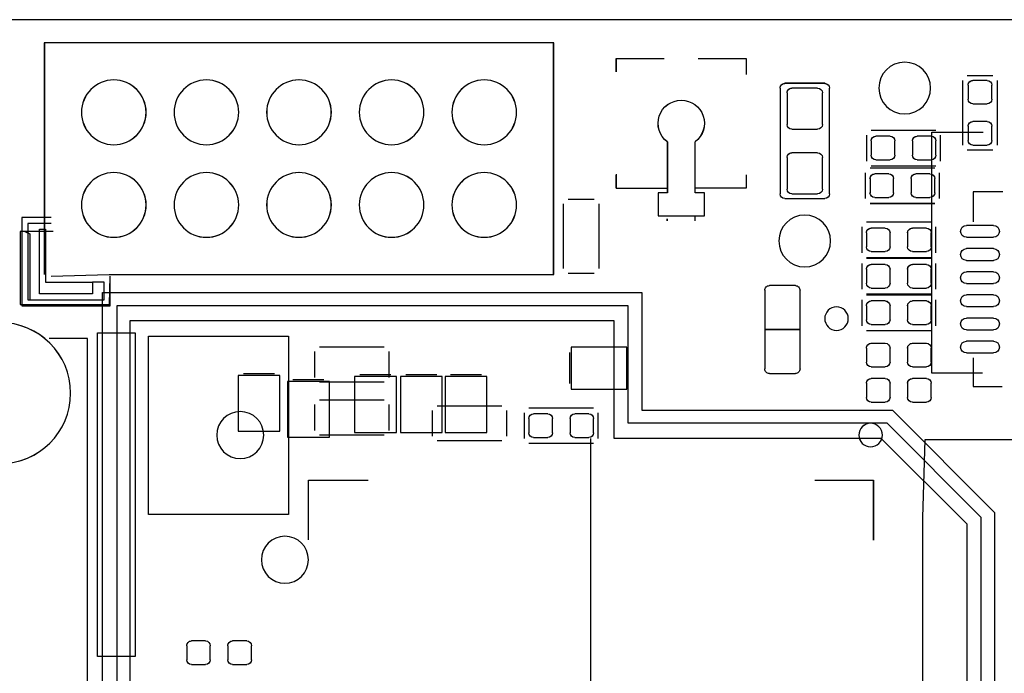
# Model space of a CAD drawing. Header units: inches. Extents: x -2.12 to 5.58, y -1.38 to 1.5.
# Tile 17 of 32: x -1.27 to -0.43, y 0.82 to 1.38. Entities that reach past the tile are written whole.
import ezdxf

# ---------------------------------------------------------------- set-up
doc = ezdxf.new("R2010")
doc.units = ezdxf.units.IN
doc.header["$MEASUREMENT"] = 0
for name, color, linetype in [('INTF_BLUE', 7, 'Continuous'), ('INTF_CYAN', 7, 'Continuous'), ('INTF_GREEN_1', 7, 'Continuous'), ('INTF_GREEN_2', 7, 'Continuous'), ('INTF_GREEN_3', 7, 'Continuous'), ('INTF_MAGENTA', 7, 'Continuous'), ('INTF_MAGENTA_1', 7, 'Continuous'), ('INTF_RED', 7, 'Continuous'), ('INTF_RED_1', 7, 'Continuous'), ('INTF_RED_2', 7, 'Continuous'), ('INTF_RED_3', 7, 'Continuous'), ('INTF_YELLOW_1', 7, 'Continuous'), ('INTF_YELLOW_2', 7, 'Continuous'), ('INTF_YELLOW_3', 7, 'Continuous'), ('WHITE', 7, 'Continuous')]:
    doc.layers.add(name, color=color, linetype=linetype)

# ---------------------------------------------------------------- blocks, each defined once
blk = doc.blocks.new('DDD71C7C7C9CF9294EF7B95702A5EAB48181DBE0$$$B8A4396250C5687B1D31E70758B30729E1AC4426')
at = {"layer": 'INTF_GREEN_2', "color": 3}
blk.add_line((-261.715, -54.15), (-176.714, -54.15), dxfattribs=at)
blk.add_line((-261.715, -54.15), (-176.714, -54.15), dxfattribs=at)
at = {"layer": 'INTF_MAGENTA', "color": 6}
for p, q in [((-212.065, -56.858), (-212.065, -55.461)), ((-211.963, -55.359), (-211.404, -55.359)), ((-211.303, -55.461), (-211.303, -56.858)), ((-208.432, -57.912), (-208.432, -55.626)), ((-208.331, -55.524), (-207.467, -55.524)), ((-207.366, -55.626), (-207.366, -57.912)), ((-210.731, -56.54), (-209.334, -56.54)), ((-210.833, -57.201), (-210.833, -56.642)), ((-209.232, -56.642), (-209.232, -57.201)), ((-211.404, -56.959), (-211.963, -56.959)), ((-209.334, -57.302), (-210.731, -57.302)), ((-210.706, -57.353), (-209.309, -57.353)), ((-210.807, -58.014), (-210.807, -57.455)), ((-209.207, -57.455), (-209.207, -58.014)), ((-212.176, -57.868), (-211.538, -57.868)), ((-211.538, -57.868), (-211.538, -58.514)), ((-207.467, -58.014), (-208.331, -58.014)), ((-209.309, -58.115), (-210.706, -58.115)), ((-210.731, -59.182), (-210.731, -58.623)), ((-210.63, -58.522), (-209.232, -58.522)), ((-209.131, -58.623), (-209.131, -59.182)), ((-209.232, -59.284), (-210.63, -59.284)), ((-210.63, -59.309), (-209.232, -59.309)), ((-210.731, -59.969), (-210.731, -59.411)), ((-209.131, -59.411), (-209.131, -59.969)), ((-209.232, -60.071), (-210.63, -60.071)), ((-210.63, -60.096), (-209.232, -60.096)), ((-210.731, -60.757), (-210.731, -60.198)), ((-209.131, -60.198), (-209.131, -60.757)), ((-209.232, -60.858), (-210.63, -60.858)), ((-211.538, -61.451), (-211.538, -62.071)), ((-211.538, -62.071), (-212.164, -62.071))]:
    blk.add_line(p, q, dxfattribs=at)
for centre, start, end in [((-208.331, -55.626), 90, 180), ((-207.467, -55.626), 360, 90), ((-208.331, -57.912), 180, 270), ((-207.467, -57.912), 270, 0)]:
    blk.add_arc(centre, 0.102, start, end, dxfattribs=at)
at = {"layer": 'INTF_RED_1', "color": 1}
for p, q in [((-233.172, -63.221), (-210.49, -63.221)), ((-210.49, -63.221), (-210.439, -64.897)), ((-210.439, -64.897), (-210.439, -77.47))]:
    blk.add_line(p, q, dxfattribs=at)
at = {"layer": 'WHITE', "color": 7}
for p, q in [((-211.836, -55.461), (-211.531, -55.461)), ((-211.938, -55.867), (-211.938, -55.562)), ((-211.43, -55.562), (-211.43, -55.867)), ((-208.178, -55.626), (-207.62, -55.626)), ((-208.28, -56.413), (-208.28, -55.728)), ((-207.518, -55.728), (-207.518, -56.413)), ((-211.531, -55.969), (-211.836, -55.969)), ((-211.836, -56.35), (-211.531, -56.35)), ((-211.938, -56.756), (-211.938, -56.452)), ((-211.43, -56.452), (-211.43, -56.756)), ((-207.62, -56.515), (-208.178, -56.515)), ((-210.731, -57.074), (-210.731, -56.769)), ((-210.63, -56.667), (-210.325, -56.667)), ((-210.223, -56.769), (-210.223, -57.074)), ((-209.842, -57.074), (-209.842, -56.769)), ((-209.741, -56.667), (-209.436, -56.667)), ((-209.334, -56.769), (-209.334, -57.074)), ((-211.531, -56.858), (-211.836, -56.858)), ((-210.325, -57.175), (-210.63, -57.175)), ((-209.436, -57.175), (-209.741, -57.175)), ((-208.28, -57.81), (-208.28, -57.125)), ((-208.178, -57.023), (-207.62, -57.023)), ((-207.518, -57.125), (-207.518, -57.81)), ((-210.706, -57.887), (-210.706, -57.582)), ((-210.604, -57.48), (-210.299, -57.48)), ((-210.198, -57.582), (-210.198, -57.887)), ((-209.817, -57.887), (-209.817, -57.582)), ((-209.715, -57.48), (-209.41, -57.48)), ((-209.309, -57.582), (-209.309, -57.887)), ((-210.299, -57.988), (-210.604, -57.988)), ((-209.41, -57.988), (-209.715, -57.988)), ((-207.62, -57.912), (-208.178, -57.912)), ((-211.976, -58.593), (-211.392, -58.593)), ((-210.528, -58.649), (-210.223, -58.649)), ((-209.639, -58.649), (-209.334, -58.649)), ((-211.392, -58.847), (-211.976, -58.847)), ((-210.63, -59.055), (-210.63, -58.75)), ((-210.121, -58.75), (-210.121, -59.055)), ((-209.741, -59.055), (-209.741, -58.75)), ((-209.232, -58.75), (-209.232, -59.055)), ((-211.976, -59.093), (-211.392, -59.093)), ((-210.223, -59.157), (-210.528, -59.157)), ((-209.334, -59.157), (-209.639, -59.157)), ((-211.392, -59.347), (-211.976, -59.347)), ((-210.63, -59.842), (-210.63, -59.538)), ((-210.528, -59.436), (-210.223, -59.436)), ((-210.121, -59.538), (-210.121, -59.842)), ((-209.741, -59.842), (-209.741, -59.538)), ((-209.639, -59.436), (-209.334, -59.436)), ((-209.232, -59.538), (-209.232, -59.842)), ((-211.976, -59.593), (-211.392, -59.593)), ((-211.392, -59.847), (-211.976, -59.847)), ((-210.223, -59.944), (-210.528, -59.944)), ((-209.334, -59.944), (-209.639, -59.944)), ((-207.697, -59.892), (-207.135, -59.892)), ((-211.976, -60.091), (-211.392, -60.091)), ((-207.797, -60.842), (-207.797, -59.992)), ((-207.035, -59.992), (-207.035, -60.842)), ((-211.392, -60.345), (-211.976, -60.345)), ((-210.63, -60.63), (-210.63, -60.325)), ((-210.528, -60.223), (-210.223, -60.223)), ((-210.121, -60.325), (-210.121, -60.63)), ((-209.741, -60.63), (-209.741, -60.325)), ((-209.639, -60.223), (-209.334, -60.223)), ((-209.232, -60.325), (-209.232, -60.63)), ((-211.976, -60.592), (-211.392, -60.592)), ((-210.223, -60.731), (-210.528, -60.731)), ((-209.334, -60.731), (-209.639, -60.731)), ((-211.392, -60.846), (-211.976, -60.846)), ((-207.797, -60.842), (-207.035, -60.842)), ((-207.797, -61.692), (-207.797, -60.842)), ((-207.035, -60.842), (-207.797, -60.842)), ((-207.035, -60.842), (-207.035, -61.692)), ((-211.976, -61.092), (-211.392, -61.092)), ((-210.63, -61.544), (-210.63, -61.239)), ((-210.528, -61.138), (-210.223, -61.138)), ((-210.121, -61.239), (-210.121, -61.544)), ((-209.741, -61.544), (-209.741, -61.239)), ((-209.639, -61.138), (-209.334, -61.138)), ((-209.232, -61.239), (-209.232, -61.544)), ((-211.392, -61.346), (-211.976, -61.346)), ((-210.223, -61.646), (-210.528, -61.646)), ((-209.334, -61.646), (-209.639, -61.646)), ((-207.135, -61.792), (-207.697, -61.792)), ((-210.63, -62.306), (-210.63, -62.001)), ((-210.528, -61.9), (-210.223, -61.9)), ((-210.121, -62.001), (-210.121, -62.306)), ((-209.741, -62.306), (-209.741, -62.001)), ((-209.639, -61.9), (-209.334, -61.9)), ((-209.232, -62.001), (-209.232, -62.306)), ((-210.223, -62.408), (-210.528, -62.408)), ((-209.334, -62.408), (-209.639, -62.408)), ((-195.847, -67.564), (-195.542, -67.564)), ((-194.958, -67.564), (-194.653, -67.564)), ((-195.948, -67.97), (-195.948, -67.666)), ((-195.44, -67.666), (-195.44, -67.97)), ((-195.059, -67.97), (-195.059, -67.666)), ((-194.551, -67.666), (-194.551, -67.97)), ((-195.542, -68.072), (-195.847, -68.072)), ((-194.653, -68.072), (-194.958, -68.072))]:
    blk.add_line(p, q, dxfattribs=at)
for centre, radius in [((-210.058, -55.626), 0.559), ((-200.977, -56.15), 0.699), ((-198.977, -56.15), 0.699), ((-196.977, -56.15), 0.699), ((-194.977, -56.15), 0.699), ((-192.977, -56.15), 0.699), ((-200.977, -58.15), 0.699), ((-198.977, -58.15), 0.699), ((-196.977, -58.15), 0.699), ((-194.977, -58.15), 0.699), ((-192.977, -58.15), 0.699), ((-207.899, -58.928), 0.559), ((-208.585, -60.604), 0.254), ((-190.52, -62.213), 1.524), ((-195.707, -63.119), 0.508), ((-209.321, -63.119), 0.254)]:
    blk.add_circle(centre, radius, dxfattribs=at)
for centre, radius, start, end in [((-211.836, -55.562), 0.102, 90, 180), ((-211.531, -55.562), 0.102, 360, 90), ((-208.178, -55.728), 0.102, 90, 180), ((-207.62, -55.728), 0.102, 360, 90), ((-211.836, -55.867), 0.102, 180, 270), ((-211.531, -55.867), 0.102, 270, 0), ((-211.836, -56.452), 0.102, 90, 180), ((-211.531, -56.452), 0.102, 360, 90), ((-208.178, -56.413), 0.102, 180, 270), ((-207.62, -56.413), 0.102, 270, 0), ((-211.836, -56.756), 0.102, 180, 270), ((-211.531, -56.756), 0.102, 270, 0), ((-210.63, -56.769), 0.102, 90, 180), ((-210.325, -56.769), 0.102, 360, 90), ((-209.741, -56.769), 0.102, 90, 180), ((-209.436, -56.769), 0.102, 360, 90), ((-210.63, -57.074), 0.102, 180, 270), ((-210.325, -57.074), 0.102, 270, 0), ((-209.741, -57.074), 0.102, 180, 270), ((-209.436, -57.074), 0.102, 270, 0), ((-208.178, -57.125), 0.102, 90, 180), ((-207.62, -57.125), 0.102, 360, 90), ((-210.604, -57.582), 0.102, 90, 180), ((-210.299, -57.582), 0.102, 360, 90), ((-209.715, -57.582), 0.102, 90, 180), ((-209.41, -57.582), 0.102, 360, 90), ((-208.178, -57.81), 0.102, 180, 270), ((-207.62, -57.81), 0.102, 270, 0), ((-210.604, -57.887), 0.102, 180, 270), ((-210.299, -57.887), 0.102, 270, 0), ((-209.715, -57.887), 0.102, 180, 270), ((-209.41, -57.887), 0.102, 270, 0), ((-211.976, -58.72), 0.127, 90, 270), ((-211.392, -58.72), 0.127, 270, 90), ((-210.528, -58.75), 0.102, 90, 180), ((-210.223, -58.75), 0.102, 360, 90), ((-209.639, -58.75), 0.102, 90, 180), ((-209.334, -58.75), 0.102, 360, 90), ((-211.976, -59.22), 0.127, 90, 270), ((-211.392, -59.22), 0.127, 270, 90), ((-210.528, -59.055), 0.102, 180, 270), ((-210.223, -59.055), 0.102, 270, 0), ((-209.639, -59.055), 0.102, 180, 270), ((-209.334, -59.055), 0.102, 270, 0), ((-210.528, -59.538), 0.102, 90, 180), ((-210.223, -59.538), 0.102, 360, 90), ((-209.639, -59.538), 0.102, 90, 180), ((-209.334, -59.538), 0.102, 360, 90), ((-211.976, -59.721), 0.127, 90, 270), ((-211.392, -59.721), 0.127, 270, 90), ((-210.528, -59.842), 0.102, 180, 270), ((-210.223, -59.842), 0.102, 270, 0), ((-209.639, -59.842), 0.102, 180, 270), ((-209.334, -59.842), 0.102, 270, 0), ((-207.697, -59.992), 0.1, 89.9989, 180.0011), ((-207.135, -59.992), 0.1, 359.9989, 90.0011), ((-211.976, -60.218), 0.127, 90, 270), ((-211.392, -60.218), 0.127, 270, 90), ((-210.528, -60.325), 0.102, 90, 180), ((-210.223, -60.325), 0.102, 360, 90), ((-209.639, -60.325), 0.102, 90, 180), ((-209.334, -60.325), 0.102, 360, 90), ((-211.976, -60.719), 0.127, 90, 270), ((-211.392, -60.719), 0.127, 270, 90), ((-210.528, -60.63), 0.102, 180, 270), ((-210.223, -60.63), 0.102, 270, 0), ((-209.639, -60.63), 0.102, 180, 270), ((-209.334, -60.63), 0.102, 270, 0), ((-211.976, -61.219), 0.127, 90, 270), ((-211.392, -61.219), 0.127, 270, 90), ((-210.528, -61.239), 0.102, 90, 180), ((-210.223, -61.239), 0.102, 360, 90), ((-209.639, -61.239), 0.102, 90, 180), ((-209.334, -61.239), 0.102, 360, 90), ((-210.528, -61.544), 0.102, 180, 270), ((-210.223, -61.544), 0.102, 270, 0), ((-209.639, -61.544), 0.102, 180, 270), ((-209.334, -61.544), 0.102, 270, 0), ((-207.697, -61.692), 0.1, 179.9989, 270.0011), ((-207.135, -61.692), 0.1, 269.9989, 0.0011), ((-210.528, -62.001), 0.102, 90, 180), ((-210.223, -62.001), 0.102, 360, 90), ((-209.639, -62.001), 0.102, 90, 180), ((-209.334, -62.001), 0.102, 360, 90), ((-210.528, -62.306), 0.102, 180, 270), ((-210.223, -62.306), 0.102, 270, 0), ((-209.639, -62.306), 0.102, 180, 270), ((-209.334, -62.306), 0.102, 270, 0), ((-195.847, -67.666), 0.102, 90, 180), ((-195.542, -67.666), 0.102, 360, 90), ((-194.958, -67.666), 0.102, 90, 180), ((-194.653, -67.666), 0.102, 360, 90), ((-195.847, -67.97), 0.102, 180, 270), ((-195.542, -67.97), 0.102, 270, 0), ((-194.958, -67.97), 0.102, 180, 270), ((-194.653, -67.97), 0.102, 270, 0)]:
    blk.add_arc(centre, radius, start, end, dxfattribs=at)
blk = doc.blocks.new('S70CR100-TOP')
at = {"color": 0}
blk.add_blockref('DDD71C7C7C9CF9294EF7B95702A5EAB48181DBE0$$$B8A4396250C5687B1D31E70758B30729E1AC4426', (0, 0), dxfattribs=at)
blk = doc.blocks.new('3873F21D59116B9BB77B534D235B23D2048C078A$$$B8A4396250C5687B1D31E70758B30729E1AC4426')
at = {"layer": 'INTF_BLUE', "color": 5}
for p, q in [((-202.477, -54.65), (-191.4769, -54.6499)), ((-202.477, -59.65), (-202.477, -54.65)), ((-191.4769, -54.6499), (-191.4769, -59.6501)), ((-205.5976, -54.9864), (-206.6336, -54.9864)), ((-206.6336, -54.9864), (-206.6336, -55.3302)), ((-203.8304, -54.9864), (-204.8616, -54.9864)), ((-203.8304, -55.273), (-203.8304, -54.9864)), ((-210.6454, -56.5804), (-211.7496, -56.5804)), ((-210.6454, -61.7836), (-210.6454, -56.5804)), ((-205.532, -57.5337), (-205.532, -56.988)), ((-206.6336, -57.502), (-206.6336, -57.7896)), ((-205.532, -57.5308), (-205.532, -57.488)), ((-203.8304, -57.7896), (-203.8304, -57.5056)), ((-206.6336, -57.7896), (-205.5351, -57.7896)), ((-203.8304, -57.7896), (-204.9273, -57.7896)), ((-202.7936, -58.0263), (-203.3524, -58.0263)), ((-203.454, -58.1279), (-203.454, -59.5249)), ((-202.692, -59.5249), (-202.692, -58.1279)), ((-205.532, -58.496), (-205.532, -58.389)), ((-204.932, -58.496), (-204.932, -58.4496)), ((-191.627, -58.42), (-190.992, -58.42)), ((-190.992, -58.42), (-190.992, -60.325)), ((-191.627, -58.547), (-191.119, -58.547)), ((-191.373, -58.674), (-191.5, -58.674)), ((-191.5, -58.674), (-191.5, -59.817)), ((-191.373, -60.071), (-191.373, -58.674)), ((-191.119, -58.547), (-191.119, -60.198)), ((-203.3524, -59.6265), (-202.7936, -59.6265)), ((-192.877, -59.65), (-202.477, -59.65)), ((-192.897, -60.325), (-192.897, -59.69)), ((-191.627, -59.69), (-192.877, -59.65)), ((-192.77, -60.198), (-192.77, -59.817)), ((-192.77, -59.817), (-192.516, -59.817)), ((-192.516, -59.817), (-192.516, -60.071)), ((-191.5, -59.817), (-192.516, -59.817)), ((-192.516, -60.071), (-191.373, -60.071)), ((-190.992, -60.325), (-192.897, -60.325)), ((-191.119, -60.198), (-192.77, -60.198)), ((-196.7481, -60.9854), (-196.7481, -64.8325)), ((-193.7258, -60.9854), (-196.7481, -60.9854)), ((-193.7258, -64.8325), (-193.7258, -60.9854)), ((-197.4215, -61.214), (-198.8185, -61.214)), ((-192.4114, -76.5348), (-192.4114, -61.0316)), ((-192.4114, -61.0316), (-191.5833, -61.0316)), ((-198.9201, -61.3156), (-198.9201, -61.8744)), ((-197.3199, -61.8744), (-197.3199, -61.3156)), ((-211.7408, -61.7836), (-210.6454, -61.7836)), ((-198.8185, -61.976), (-197.4215, -61.976)), ((-199.9615, -62.484), (-201.3585, -62.484)), ((-198.9201, -62.4586), (-198.9201, -63.0174)), ((-197.4215, -62.357), (-198.8185, -62.357)), ((-197.3199, -63.0174), (-197.3199, -62.4586)), ((-201.4601, -62.5856), (-201.4601, -63.1444)), ((-199.8599, -63.1444), (-199.8599, -62.5856)), ((-198.8185, -63.119), (-197.4215, -63.119)), ((-201.3585, -63.246), (-199.9615, -63.246)), ((-208.141, -64.0958), (-209.3812, -64.0958)), ((-209.3812, -64.0958), (-209.3812, -65.3847)), ((-197.1812, -64.0958), (-198.4671, -64.0958)), ((-197.1812, -65.3837), (-197.1812, -64.0958)), ((-196.7481, -64.8325), (-193.7258, -64.8325))]:
    blk.add_line(p, q, dxfattribs=at)
at = {"layer": 'INTF_MAGENTA_1', "color": 6}
for p, q in [((-205.532, -57.888), (-205.532, -56.788)), ((-204.932, -56.788), (-204.932, -57.888)), ((-205.732, -57.888), (-205.532, -57.888)), ((-205.732, -58.388), (-205.732, -57.888)), ((-204.932, -57.888), (-204.732, -57.888)), ((-204.732, -57.888), (-204.732, -58.388)), ((-204.732, -58.388), (-205.732, -58.388))]:
    blk.add_line(p, q, dxfattribs=at)
for centre, radius in [((-200.977, -56.15), 0.6985), ((-198.977, -56.15), 0.6985), ((-196.977, -56.15), 0.6985), ((-194.977, -56.15), 0.6985), ((-192.977, -56.15), 0.6985), ((-200.977, -58.15), 0.6985), ((-198.977, -58.15), 0.6985), ((-196.977, -58.15), 0.6985), ((-194.977, -58.15), 0.6985), ((-192.977, -58.15), 0.6985), ((-190.5198, -62.2132), 1.524)]:
    blk.add_circle(centre, radius, dxfattribs=at)
blk.add_arc((-205.232, -56.388), 0.5, 306.86913, 233.13087, dxfattribs=at)
at = {"layer": 'INTF_RED_3', "color": 1}
for p, q in [((-204.089, -62.865), (-204.089, -60.325)), ((-204.089, -60.325), (-201.803, -60.325)), ((-201.803, -60.325), (-193.04, -60.325)), ((-193.04, -60.325), (-193.04, -77.47)), ((-211.709, -64.897), (-209.677, -62.865)), ((-209.677, -62.865), (-204.089, -62.865)), ((-211.709, -77.47), (-211.709, -64.897))]:
    blk.add_line(p, q, dxfattribs=at)
at = {"layer": 'INTF_YELLOW_3', "color": 2}
blk.add_line((-261.715, -54.15), (-176.714, -54.15), dxfattribs=at)
blk.add_line((-261.715, -54.15), (-176.714, -54.15), dxfattribs=at)
blk = doc.blocks.new('S70CR100-BOT')
at = {"color": 0}
blk.add_blockref('3873F21D59116B9BB77B534D235B23D2048C078A$$$B8A4396250C5687B1D31E70758B30729E1AC4426', (0, 0), dxfattribs=at)
blk = doc.blocks.new('31673240982F5778DC3FB12357F58391CCFCB263$$$B8A4396250C5687B1D31E70758B30729E1AC4426')
at = {"layer": 'INTF_CYAN', "color": 4}
for p, q in [((-205.532, -57.888), (-205.532, -56.788)), ((-204.932, -56.788), (-204.932, -57.888)), ((-205.732, -57.888), (-205.532, -57.888)), ((-205.732, -58.388), (-205.732, -57.888)), ((-204.932, -57.888), (-204.732, -57.888)), ((-204.732, -57.888), (-204.732, -58.388)), ((-204.732, -58.388), (-205.732, -58.388))]:
    blk.add_line(p, q, dxfattribs=at)
for centre, radius in [((-200.977, -56.15), 0.6985), ((-198.977, -56.15), 0.6985), ((-196.977, -56.15), 0.6985), ((-194.977, -56.15), 0.6985), ((-192.977, -56.15), 0.6985), ((-200.977, -58.15), 0.6985), ((-198.977, -58.15), 0.6985), ((-196.977, -58.15), 0.6985), ((-194.977, -58.15), 0.6985), ((-192.977, -58.15), 0.6985), ((-190.5198, -62.2132), 1.524)]:
    blk.add_circle(centre, radius, dxfattribs=at)
blk.add_arc((-205.232, -56.388), 0.5, 306.86913, 233.13087, dxfattribs=at)
at = {"layer": 'INTF_GREEN_1', "color": 3}
for p, q in [((-202.477, -54.65), (-191.4769, -54.6499)), ((-202.477, -59.65), (-202.477, -54.65)), ((-191.4769, -54.6499), (-191.4769, -59.6501)), ((-205.6064, -54.9864), (-206.6336, -54.9864)), ((-206.6336, -54.9864), (-206.6336, -55.3314)), ((-203.8304, -54.9864), (-204.8531, -54.9864)), ((-203.8304, -55.2688), (-203.8304, -54.9864)), ((-210.6454, -56.5804), (-211.7496, -56.5804)), ((-210.6454, -61.7836), (-210.6454, -56.5804)), ((-205.532, -57.5266), (-205.532, -56.988)), ((-204.932, -56.988), (-204.932, -57.5297)), ((-206.6336, -57.5044), (-206.6336, -57.7896)), ((-205.532, -57.5213), (-205.532, -57.488)), ((-203.8304, -57.7896), (-203.8304, -57.4853)), ((-206.6336, -57.7896), (-205.5343, -57.7896)), ((-203.8304, -57.7896), (-204.9307, -57.7896)), ((-205.532, -58.496), (-205.532, -58.3916)), ((-191.6269, -58.42), (-190.9919, -58.42)), ((-190.9919, -58.42), (-190.9919, -60.325)), ((-191.6269, -58.547), (-191.1189, -58.547)), ((-191.3729, -58.674), (-191.4999, -58.674)), ((-191.4999, -58.674), (-191.4999, -59.817)), ((-191.3729, -60.071), (-191.3729, -58.674)), ((-191.1189, -58.547), (-191.1189, -60.198)), ((-192.877, -59.65), (-202.477, -59.65)), ((-192.8969, -60.325), (-192.8969, -59.69)), ((-191.627, -59.69), (-192.877, -59.65)), ((-192.7699, -60.198), (-192.7699, -59.817)), ((-192.7699, -59.817), (-192.5159, -59.817)), ((-192.5159, -59.817), (-192.5159, -60.071)), ((-191.4999, -59.817), (-192.5159, -59.817)), ((-192.7299, -60.0419), (-204.3789, -60.0419)), ((-204.3789, -60.0419), (-204.3789, -62.5819)), ((-192.7299, -77.7869), (-192.7299, -60.0419)), ((-192.5159, -60.071), (-191.3729, -60.071)), ((-190.9919, -60.325), (-192.8969, -60.325)), ((-191.1189, -60.198), (-192.7699, -60.198)), ((-193.3299, -60.6419), (-203.7789, -60.6419)), ((-203.7789, -60.6419), (-203.7789, -63.1819)), ((-193.3299, -77.1869), (-193.3299, -60.6419)), ((-196.7481, -60.9854), (-196.7481, -64.8325)), ((-193.7258, -60.9854), (-196.7481, -60.9854)), ((-193.7258, -64.8325), (-193.7258, -60.9854)), ((-192.6235, -60.9134), (-193.4363, -60.9134)), ((-193.4363, -60.9134), (-193.4363, -67.8984)), ((-192.6235, -67.8984), (-192.6235, -60.9134)), ((-197.4215, -61.214), (-198.8185, -61.214)), ((-192.4114, -76.5348), (-192.4114, -61.0316)), ((-192.4114, -61.0316), (-191.6081, -61.0316)), ((-198.9201, -61.3156), (-198.9201, -61.8744)), ((-197.3199, -61.8744), (-197.3199, -61.3156)), ((-211.7408, -61.7836), (-210.6454, -61.7836)), ((-198.8185, -61.976), (-197.4215, -61.976)), ((-199.9615, -62.484), (-201.3585, -62.484)), ((-198.9201, -62.4586), (-198.9201, -63.0174)), ((-197.4215, -62.357), (-198.8185, -62.357)), ((-197.3199, -63.0174), (-197.3199, -62.4586)), ((-209.7912, -62.5819), (-211.9989, -64.7896)), ((-204.3789, -62.5819), (-209.7912, -62.5819)), ((-201.4601, -62.5856), (-201.4601, -63.1444)), ((-199.8599, -63.1444), (-199.8599, -62.5856)), ((-198.8185, -63.119), (-197.4215, -63.119)), ((-209.5426, -63.1819), (-211.3989, -65.0382)), ((-203.7789, -63.1819), (-209.5426, -63.1819)), ((-203.2812, -77.1958), (-203.2812, -63.1958)), ((-201.3585, -63.246), (-199.9615, -63.246)), ((-208.1156, -64.0958), (-209.3812, -64.0958)), ((-209.3812, -64.0958), (-209.3812, -65.3699)), ((-197.1812, -64.0958), (-198.4649, -64.0958)), ((-197.1812, -65.3708), (-197.1812, -64.0958)), ((-211.9989, -64.7896), (-211.9989, -77.7869)), ((-196.7481, -64.8325), (-193.7258, -64.8325)), ((-211.3989, -65.0382), (-211.3989, -77.1869)), ((-193.4363, -67.8984), (-192.6235, -67.8984))]:
    blk.add_line(p, q, dxfattribs=at)
at = {"layer": 'INTF_RED_2', "color": 1}
blk.add_line((-261.715, -54.15), (-176.714, -54.15), dxfattribs=at)
at = {"layer": 'INTF_YELLOW_2', "color": 2}
for p, q in [((-202.477, -54.65), (-191.4769, -54.6499)), ((-202.477, -59.65), (-202.477, -54.65)), ((-191.4769, -54.6499), (-191.4769, -59.6501)), ((-205.5976, -54.9864), (-206.6336, -54.9864)), ((-206.6336, -54.9864), (-206.6336, -55.3302)), ((-203.8304, -54.9864), (-204.8616, -54.9864)), ((-203.8304, -55.273), (-203.8304, -54.9864)), ((-210.6454, -56.5804), (-211.7496, -56.5804)), ((-210.6454, -61.7836), (-210.6454, -56.5804)), ((-205.532, -57.5337), (-205.532, -56.988)), ((-206.6336, -57.502), (-206.6336, -57.7896)), ((-205.532, -57.5308), (-205.532, -57.488)), ((-203.8304, -57.7896), (-203.8304, -57.5056)), ((-206.6336, -57.7896), (-205.5351, -57.7896)), ((-203.8304, -57.7896), (-204.9273, -57.7896)), ((-205.532, -58.496), (-205.532, -58.389)), ((-204.932, -58.496), (-204.932, -58.4496)), ((-191.373, -58.674), (-191.5, -58.674)), ((-191.5, -58.674), (-191.5, -59.817)), ((-191.373, -60.071), (-191.373, -58.674)), ((-191.6684, -58.7248), (-191.0588, -58.7248)), ((-191.6176, -58.7248), (-190.9572, -58.7248)), ((-191.0588, -58.7248), (-191.1604, -58.7756)), ((-191.1604, -58.7756), (-191.1604, -60.198)), ((-190.9572, -58.7248), (-190.9572, -60.2996)), ((-192.877, -59.65), (-202.477, -59.65)), ((-192.8876, -60.2996), (-192.897, -59.69)), ((-191.627, -59.69), (-192.877, -59.65)), ((-192.77, -60.198), (-192.77, -59.817)), ((-192.77, -59.817), (-192.516, -59.817)), ((-192.516, -59.817), (-192.516, -60.071)), ((-191.5, -59.817), (-192.516, -59.817)), ((-192.516, -60.071), (-191.373, -60.071)), ((-190.9572, -60.2996), (-192.8876, -60.2996)), ((-191.1604, -60.198), (-192.77, -60.198)), ((-196.7481, -60.9854), (-196.7481, -64.8325)), ((-193.7258, -60.9854), (-196.7481, -60.9854)), ((-193.7258, -64.8325), (-193.7258, -60.9854)), ((-197.4215, -61.214), (-198.8185, -61.214)), ((-192.4114, -76.5348), (-192.4114, -61.0316)), ((-192.4114, -61.0316), (-191.5833, -61.0316)), ((-198.9201, -61.3156), (-198.9201, -61.8744)), ((-197.3199, -61.8744), (-197.3199, -61.3156)), ((-211.7408, -61.7836), (-210.6454, -61.7836)), ((-198.8185, -61.976), (-197.4215, -61.976)), ((-199.9615, -62.484), (-201.3585, -62.484)), ((-198.9201, -62.4586), (-198.9201, -63.0174)), ((-197.4215, -62.357), (-198.8185, -62.357)), ((-197.3199, -63.0174), (-197.3199, -62.4586)), ((-201.4601, -62.5856), (-201.4601, -63.1444)), ((-199.8599, -63.1444), (-199.8599, -62.5856)), ((-198.8185, -63.119), (-197.4215, -63.119)), ((-201.3585, -63.246), (-199.9615, -63.246)), ((-208.141, -64.0958), (-209.3812, -64.0958)), ((-209.3812, -64.0958), (-209.3812, -65.3847)), ((-197.1812, -64.0958), (-198.4671, -64.0958)), ((-197.1812, -65.3837), (-197.1812, -64.0958)), ((-196.7481, -64.8325), (-193.7258, -64.8325))]:
    blk.add_line(p, q, dxfattribs=at)
blk = doc.blocks.new('S70CR110-BOT')
at = {"color": 0}
blk.add_blockref('31673240982F5778DC3FB12357F58391CCFCB263$$$B8A4396250C5687B1D31E70758B30729E1AC4426', (0, 0), dxfattribs=at)
blk = doc.blocks.new('FE1B2A364973CD4E62792E9A41617DEF1B491828$$$B8A4396250C5687B1D31E70758B30729E1AC4426')
at = {"layer": 'INTF_GREEN_3', "color": 3}
for p, q in [((-211.836, -55.461), (-211.531, -55.461)), ((-211.938, -55.867), (-211.938, -55.562)), ((-211.43, -55.562), (-211.43, -55.867)), ((-208.178, -55.626), (-207.62, -55.626)), ((-208.28, -56.413), (-208.28, -55.728)), ((-207.518, -55.728), (-207.518, -56.413)), ((-211.531, -55.969), (-211.836, -55.969)), ((-211.836, -56.35), (-211.531, -56.35)), ((-211.938, -56.756), (-211.938, -56.452)), ((-211.43, -56.452), (-211.43, -56.756)), ((-207.62, -56.515), (-208.178, -56.515)), ((-210.731, -57.074), (-210.731, -56.769)), ((-210.63, -56.667), (-210.325, -56.667)), ((-210.223, -56.769), (-210.223, -57.074)), ((-209.842, -57.074), (-209.842, -56.769)), ((-209.741, -56.667), (-209.436, -56.667)), ((-209.334, -56.769), (-209.334, -57.074)), ((-211.531, -56.858), (-211.836, -56.858)), ((-210.325, -57.175), (-210.63, -57.175)), ((-209.436, -57.175), (-209.741, -57.175)), ((-208.28, -57.81), (-208.28, -57.125)), ((-208.178, -57.023), (-207.62, -57.023)), ((-207.518, -57.125), (-207.518, -57.81)), ((-210.706, -57.887), (-210.706, -57.582)), ((-210.604, -57.48), (-210.299, -57.48)), ((-210.198, -57.582), (-210.198, -57.887)), ((-209.817, -57.887), (-209.817, -57.582)), ((-209.715, -57.48), (-209.41, -57.48)), ((-209.309, -57.582), (-209.309, -57.887)), ((-210.299, -57.988), (-210.604, -57.988)), ((-209.41, -57.988), (-209.715, -57.988)), ((-207.62, -57.912), (-208.178, -57.912)), ((-211.976, -58.593), (-211.392, -58.593)), ((-210.528, -58.649), (-210.223, -58.649)), ((-209.639, -58.649), (-209.334, -58.649)), ((-211.392, -58.847), (-211.976, -58.847)), ((-210.63, -59.055), (-210.63, -58.75)), ((-210.121, -58.75), (-210.121, -59.055)), ((-209.741, -59.055), (-209.741, -58.75)), ((-209.232, -58.75), (-209.232, -59.055)), ((-211.976, -59.093), (-211.392, -59.093)), ((-210.223, -59.157), (-210.528, -59.157)), ((-209.334, -59.157), (-209.639, -59.157)), ((-211.392, -59.347), (-211.976, -59.347)), ((-210.63, -59.842), (-210.63, -59.538)), ((-210.528, -59.436), (-210.223, -59.436)), ((-210.121, -59.538), (-210.121, -59.842)), ((-209.741, -59.842), (-209.741, -59.538)), ((-209.639, -59.436), (-209.334, -59.436)), ((-209.232, -59.538), (-209.232, -59.842)), ((-211.976, -59.593), (-211.392, -59.593)), ((-211.392, -59.847), (-211.976, -59.847)), ((-210.223, -59.944), (-210.528, -59.944)), ((-209.334, -59.944), (-209.639, -59.944)), ((-207.697, -59.892), (-207.135, -59.892)), ((-211.976, -60.091), (-211.392, -60.091)), ((-207.797, -60.842), (-207.797, -59.992)), ((-207.035, -59.992), (-207.035, -60.842)), ((-211.392, -60.345), (-211.976, -60.345)), ((-210.63, -60.63), (-210.63, -60.325)), ((-210.528, -60.223), (-210.223, -60.223)), ((-210.121, -60.325), (-210.121, -60.63)), ((-209.741, -60.63), (-209.741, -60.325)), ((-209.639, -60.223), (-209.334, -60.223)), ((-209.232, -60.325), (-209.232, -60.63)), ((-211.976, -60.592), (-211.392, -60.592)), ((-210.223, -60.731), (-210.528, -60.731)), ((-209.334, -60.731), (-209.639, -60.731)), ((-211.392, -60.846), (-211.976, -60.846)), ((-207.797, -60.842), (-207.035, -60.842)), ((-207.797, -61.692), (-207.797, -60.842)), ((-207.035, -60.842), (-207.797, -60.842)), ((-207.035, -60.842), (-207.035, -61.692)), ((-211.976, -61.092), (-211.392, -61.092)), ((-210.63, -61.544), (-210.63, -61.239)), ((-210.528, -61.138), (-210.223, -61.138)), ((-210.121, -61.239), (-210.121, -61.544)), ((-209.741, -61.544), (-209.741, -61.239)), ((-209.639, -61.138), (-209.334, -61.138)), ((-209.232, -61.239), (-209.232, -61.544)), ((-211.392, -61.346), (-211.976, -61.346)), ((-210.223, -61.646), (-210.528, -61.646)), ((-209.334, -61.646), (-209.639, -61.646)), ((-207.135, -61.792), (-207.697, -61.792)), ((-210.63, -62.306), (-210.63, -62.001)), ((-210.528, -61.9), (-210.223, -61.9)), ((-210.121, -62.001), (-210.121, -62.306)), ((-209.741, -62.306), (-209.741, -62.001)), ((-209.639, -61.9), (-209.334, -61.9)), ((-209.232, -62.001), (-209.232, -62.306)), ((-210.223, -62.408), (-210.528, -62.408)), ((-209.334, -62.408), (-209.639, -62.408)), ((-203.238, -62.662), (-202.933, -62.662)), ((-202.349, -62.662), (-202.044, -62.662)), ((-203.34, -63.068), (-203.34, -62.763)), ((-202.832, -62.763), (-202.832, -63.068)), ((-202.451, -63.068), (-202.451, -62.763)), ((-201.943, -62.763), (-201.943, -63.068)), ((-202.933, -63.17), (-203.238, -63.17)), ((-202.044, -63.17), (-202.349, -63.17)), ((-195.847, -67.564), (-195.542, -67.564)), ((-194.958, -67.564), (-194.653, -67.564)), ((-195.948, -67.97), (-195.948, -67.666)), ((-195.44, -67.666), (-195.44, -67.97)), ((-195.059, -67.97), (-195.059, -67.666)), ((-194.551, -67.666), (-194.551, -67.97)), ((-195.542, -68.072), (-195.847, -68.072)), ((-194.653, -68.072), (-194.958, -68.072))]:
    blk.add_line(p, q, dxfattribs=at)
for centre, radius in [((-210.058, -55.626), 0.559), ((-200.977, -56.15), 0.699), ((-198.977, -56.15), 0.699), ((-196.977, -56.15), 0.699), ((-194.977, -56.15), 0.699), ((-192.977, -56.15), 0.699), ((-200.977, -58.15), 0.699), ((-198.977, -58.15), 0.699), ((-196.977, -58.15), 0.699), ((-194.977, -58.15), 0.699), ((-192.977, -58.15), 0.699), ((-207.899, -58.928), 0.559), ((-208.585, -60.604), 0.254), ((-190.52, -62.213), 1.524), ((-209.321, -63.119), 0.254), ((-196.672, -65.811), 0.508)]:
    blk.add_circle(centre, radius, dxfattribs=at)
for centre, radius, start, end in [((-211.836, -55.562), 0.102, 90, 180), ((-211.531, -55.562), 0.102, 360, 90), ((-208.178, -55.728), 0.102, 90, 180), ((-207.62, -55.728), 0.102, 360, 90), ((-211.836, -55.867), 0.102, 180, 270), ((-211.531, -55.867), 0.102, 270, 0), ((-211.836, -56.452), 0.102, 90, 180), ((-211.531, -56.452), 0.102, 360, 90), ((-208.178, -56.413), 0.102, 180, 270), ((-207.62, -56.413), 0.102, 270, 0), ((-211.836, -56.756), 0.102, 180, 270), ((-211.531, -56.756), 0.102, 270, 0), ((-210.63, -56.769), 0.102, 90, 180), ((-210.325, -56.769), 0.102, 360, 90), ((-209.741, -56.769), 0.102, 90, 180), ((-209.436, -56.769), 0.102, 360, 90), ((-210.63, -57.074), 0.102, 180, 270), ((-210.325, -57.074), 0.102, 270, 0), ((-209.741, -57.074), 0.102, 180, 270), ((-209.436, -57.074), 0.102, 270, 0), ((-208.178, -57.125), 0.102, 90, 180), ((-207.62, -57.125), 0.102, 360, 90), ((-210.604, -57.582), 0.102, 90, 180), ((-210.299, -57.582), 0.102, 360, 90), ((-209.715, -57.582), 0.102, 90, 180), ((-209.41, -57.582), 0.102, 360, 90), ((-208.178, -57.81), 0.102, 180, 270), ((-207.62, -57.81), 0.102, 270, 0), ((-210.604, -57.887), 0.102, 180, 270), ((-210.299, -57.887), 0.102, 270, 0), ((-209.715, -57.887), 0.102, 180, 270), ((-209.41, -57.887), 0.102, 270, 0), ((-211.976, -58.72), 0.127, 90, 270), ((-211.392, -58.72), 0.127, 270, 90), ((-210.528, -58.75), 0.102, 90, 180), ((-210.223, -58.75), 0.102, 360, 90), ((-209.639, -58.75), 0.102, 90, 180), ((-209.334, -58.75), 0.102, 360, 90), ((-211.976, -59.22), 0.127, 90, 270), ((-211.392, -59.22), 0.127, 270, 90), ((-210.528, -59.055), 0.102, 180, 270), ((-210.223, -59.055), 0.102, 270, 0), ((-209.639, -59.055), 0.102, 180, 270), ((-209.334, -59.055), 0.102, 270, 0), ((-210.528, -59.538), 0.102, 90, 180), ((-210.223, -59.538), 0.102, 360, 90), ((-209.639, -59.538), 0.102, 90, 180), ((-209.334, -59.538), 0.102, 360, 90), ((-211.976, -59.721), 0.127, 90, 270), ((-211.392, -59.721), 0.127, 270, 90), ((-210.528, -59.842), 0.102, 180, 270), ((-210.223, -59.842), 0.102, 270, 0), ((-209.639, -59.842), 0.102, 180, 270), ((-209.334, -59.842), 0.102, 270, 0), ((-207.697, -59.992), 0.1, 89.9989, 180.0011), ((-207.135, -59.992), 0.1, 359.9989, 90.0011), ((-211.976, -60.218), 0.127, 90, 270), ((-211.392, -60.218), 0.127, 270, 90), ((-210.528, -60.325), 0.102, 90, 180), ((-210.223, -60.325), 0.102, 360, 90), ((-209.639, -60.325), 0.102, 90, 180), ((-209.334, -60.325), 0.102, 360, 90), ((-211.976, -60.719), 0.127, 90, 270), ((-211.392, -60.719), 0.127, 270, 90), ((-210.528, -60.63), 0.102, 180, 270), ((-210.223, -60.63), 0.102, 270, 0), ((-209.639, -60.63), 0.102, 180, 270), ((-209.334, -60.63), 0.102, 270, 0), ((-211.976, -61.219), 0.127, 90, 270), ((-211.392, -61.219), 0.127, 270, 90), ((-210.528, -61.239), 0.102, 90, 180), ((-210.223, -61.239), 0.102, 360, 90), ((-209.639, -61.239), 0.102, 90, 180), ((-209.334, -61.239), 0.102, 360, 90), ((-210.528, -61.544), 0.102, 180, 270), ((-210.223, -61.544), 0.102, 270, 0), ((-209.639, -61.544), 0.102, 180, 270), ((-209.334, -61.544), 0.102, 270, 0), ((-207.697, -61.692), 0.1, 179.9989, 270.0011), ((-207.135, -61.692), 0.1, 269.9989, 0.0011), ((-210.528, -62.001), 0.102, 90, 180), ((-210.223, -62.001), 0.102, 360, 90), ((-209.639, -62.001), 0.102, 90, 180), ((-209.334, -62.001), 0.102, 360, 90), ((-210.528, -62.306), 0.102, 180, 270), ((-210.223, -62.306), 0.102, 270, 0), ((-209.639, -62.306), 0.102, 180, 270), ((-209.334, -62.306), 0.102, 270, 0), ((-203.238, -62.763), 0.102, 90, 180), ((-202.933, -62.763), 0.102, 360, 90), ((-202.349, -62.763), 0.102, 90, 180), ((-202.044, -62.763), 0.102, 360, 90), ((-203.238, -63.068), 0.102, 180, 270), ((-202.933, -63.068), 0.102, 270, 0), ((-202.349, -63.068), 0.102, 180, 270), ((-202.044, -63.068), 0.102, 270, 0), ((-195.847, -67.666), 0.102, 90, 180), ((-195.542, -67.666), 0.102, 360, 90), ((-194.958, -67.666), 0.102, 90, 180), ((-194.653, -67.666), 0.102, 360, 90), ((-195.847, -67.97), 0.102, 180, 270), ((-195.542, -67.97), 0.102, 270, 0), ((-194.958, -67.97), 0.102, 180, 270), ((-194.653, -67.97), 0.102, 270, 0)]:
    blk.add_arc(centre, radius, start, end, dxfattribs=at)
at = {"layer": 'INTF_RED', "color": 1}
blk.add_line((-261.715, -54.15), (-176.714, -54.15), dxfattribs=at)
at = {"layer": 'INTF_YELLOW_1', "color": 2}
for p, q in [((-212.065, -56.858), (-212.065, -55.461)), ((-211.963, -55.359), (-211.404, -55.359)), ((-211.303, -55.461), (-211.303, -56.858)), ((-208.432, -57.912), (-208.432, -55.626)), ((-208.331, -55.524), (-207.467, -55.524)), ((-207.366, -55.626), (-207.366, -57.912)), ((-210.731, -56.54), (-209.334, -56.54)), ((-210.833, -57.201), (-210.833, -56.642)), ((-209.232, -56.642), (-209.232, -57.201)), ((-211.404, -56.959), (-211.963, -56.959)), ((-209.334, -57.302), (-210.731, -57.302)), ((-210.706, -57.353), (-209.309, -57.353)), ((-210.807, -58.014), (-210.807, -57.455)), ((-209.207, -57.455), (-209.207, -58.014)), ((-212.167, -57.868), (-211.538, -57.868)), ((-211.538, -57.868), (-211.538, -58.502)), ((-207.467, -58.014), (-208.331, -58.014)), ((-209.309, -58.115), (-210.706, -58.115)), ((-210.731, -59.182), (-210.731, -58.623)), ((-210.63, -58.522), (-209.232, -58.522)), ((-209.131, -58.623), (-209.131, -59.182)), ((-209.232, -59.284), (-210.63, -59.284)), ((-210.63, -59.309), (-209.232, -59.309)), ((-210.731, -59.969), (-210.731, -59.411)), ((-209.131, -59.411), (-209.131, -59.969)), ((-209.232, -60.071), (-210.63, -60.071)), ((-210.63, -60.096), (-209.232, -60.096)), ((-210.731, -60.757), (-210.731, -60.198)), ((-209.131, -60.198), (-209.131, -60.757)), ((-209.232, -60.858), (-210.63, -60.858)), ((-204.056, -62.124), (-204.056, -61.219)), ((-204.056, -61.219), (-202.852, -61.219)), ((-202.852, -61.219), (-202.852, -62.124)), ((-202.816, -61.337), (-202.816, -62.006)), ((-211.538, -61.471), (-211.538, -62.071)), ((-201.036, -61.857), (-200.131, -61.857)), ((-201.036, -63.06), (-201.036, -61.857)), ((-200.918, -61.821), (-200.249, -61.821)), ((-200.131, -61.857), (-200.131, -63.06)), ((-200.071, -61.857), (-199.166, -61.857)), ((-200.071, -63.06), (-200.071, -61.857)), ((-199.953, -61.821), (-199.284, -61.821)), ((-199.166, -61.857), (-199.166, -63.06)), ((-199.08, -61.857), (-198.176, -61.857)), ((-199.08, -63.06), (-199.08, -61.857)), ((-198.962, -61.821), (-198.294, -61.821)), ((-198.176, -61.857), (-198.176, -63.06)), ((-196.566, -61.832), (-195.661, -61.832)), ((-196.566, -63.035), (-196.566, -61.832)), ((-196.448, -61.796), (-195.779, -61.796)), ((-195.661, -61.832), (-195.661, -63.035)), ((-211.538, -62.071), (-212.155, -62.071)), ((-197.633, -61.959), (-196.728, -61.959)), ((-197.633, -63.162), (-197.633, -61.959)), ((-197.514, -61.923), (-196.846, -61.923)), ((-196.728, -61.959), (-196.728, -63.162)), ((-202.852, -62.124), (-204.056, -62.124)), ((-203.441, -63.195), (-203.441, -62.636)), ((-203.34, -62.535), (-201.943, -62.535)), ((-201.841, -62.636), (-201.841, -63.195)), ((-200.131, -63.06), (-201.036, -63.06)), ((-199.166, -63.06), (-200.071, -63.06)), ((-198.176, -63.06), (-199.08, -63.06)), ((-195.661, -63.035), (-196.566, -63.035)), ((-201.943, -63.297), (-203.34, -63.297)), ((-196.728, -63.162), (-197.633, -63.162))]:
    blk.add_line(p, q, dxfattribs=at)
for centre, start, end in [((-208.331, -55.626), 90, 180), ((-207.467, -55.626), 360, 90), ((-208.331, -57.912), 180, 270), ((-207.467, -57.912), 270, 0)]:
    blk.add_arc(centre, 0.102, start, end, dxfattribs=at)
blk = doc.blocks.new('S70CR110-TOP')
at = {"color": 0}
blk.add_blockref('FE1B2A364973CD4E62792E9A41617DEF1B491828$$$B8A4396250C5687B1D31E70758B30729E1AC4426', (0, 0), dxfattribs=at)
blk = doc.blocks.new('S70CR100_STACK_ASSY_ASM')
at = {"color": 0, "extrusion": (0, 0, -1), "rotation": 1.14827544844e-05}
blk.add_blockref('S70CR100-TOP', (223.214, 89.15), dxfattribs=at)
at = {"color": 0, "extrusion": (0, 0, -1)}
for name, p in [('S70CR110-BOT', (223.214, 89.15, -1)), ('S70CR100-BOT', (223.215, 89.15, -1)), ('S70CR110-TOP', (223.214, 89.15))]:
    blk.add_blockref(name, p, dxfattribs=at)

msp = doc.modelspace()

# ---------------------------------------------------------------- block references
at = {"xscale": 0.0393700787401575, "yscale": 0.0393700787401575, "zscale": 0.0393700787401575}
msp.add_blockref('S70CR100_STACK_ASSY_ASM', (0, 0), dxfattribs=at)

doc.saveas('drawing.dxf')
